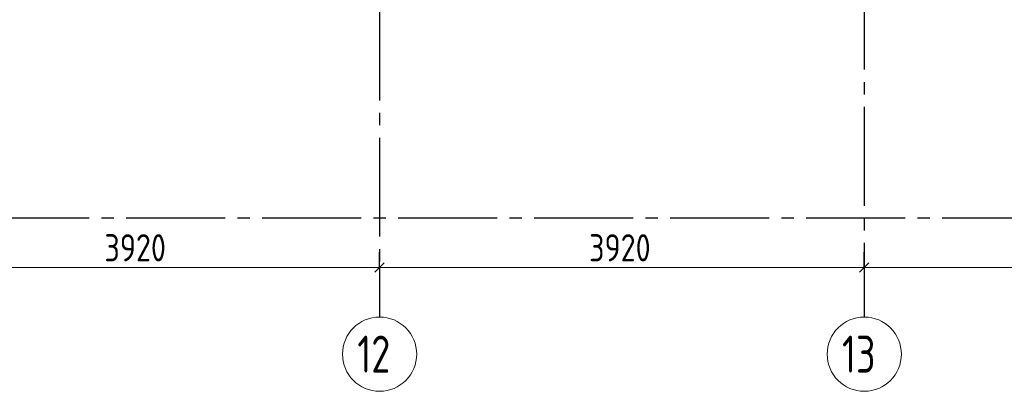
# Model space of a CAD drawing. Header units: millimetres. Extents: x 0 to 43617, y 0 to 29700.
# Tile 3 of 16: x 7199 to 15162, y 14850 to 17854. Entities that reach past the tile are written whole.
import ezdxf

# ---------------------------------------------------------------- set-up
doc = ezdxf.new("R2010")
doc.units = ezdxf.units.MM
doc.linetypes.add('______5', pattern=[1100, 800, -100, 100, -100])
doc.layers.add('Standard', color=7, linetype='Continuous', lineweight=25)
doc.layers.add('Оси', color=40, linetype='______5', lineweight=18)
doc.styles.add('GOST 2.304-81', font='txt')
doc.styles.add('ISOCPEUR', font='txt')

msp = doc.modelspace()

# ---------------------------------------------------------------- linework, layer by layer
at = {"layer": 'Standard', "color": 251, "linetype": 'Continuous', "lineweight": -3, "true_color": 0x656565, "transparency": 33554687}
for p, q in [((10110, 15850), (10110, 15975)), ((14030, 15850), (14030, 15975)), ((10110, 15850), (10110, 15725)), ((10110, 15850), (10110, 15850)), ((14030, 15850), (14030, 15725)), ((14030, 15850), (14030, 15850))]:
    msp.add_line(p, q, dxfattribs=at)
at = {"layer": 'Standard', "color": 7, "linetype": 'Continuous', "lineweight": 13, "transparency": 33554687}
for p, q in [((6190, 15850), (10110, 15850)), ((10110, 15850), (14030, 15850)), ((14030, 15850), (17330, 15850))]:
    msp.add_line(p, q, dxfattribs=at)
at = {"layer": 'Standard', "color": 7, "linetype": 'Continuous', "lineweight": 25, "transparency": 33554687}
for p, q in [((10072.5, 15812.5), (10147.5, 15887.5)), ((13992.5, 15812.5), (14067.5, 15887.5))]:
    msp.add_line(p, q, dxfattribs=at)
at = {"layer": 'Оси', "color": 8, "linetype": '______5', "lineweight": -3, "transparency": 33554687}
for p, q in [((14030, 25950), (14030, 15450)), ((10110, 25700), (10110, 15450)), ((35260, 16250), (3600, 16250))]:
    msp.add_line(p, q, dxfattribs=at)
at = {"layer": 'Оси', "color": 7, "linetype": 'Continuous', "lineweight": 13, "transparency": 33554687}
for centre in [(10110, 15150), (14030, 15150)]:
    msp.add_circle(centre, 300, dxfattribs=at)

# ---------------------------------------------------------------- texts
at = {"layer": 'Standard', "color": 7, "linetype": 'Continuous', "lineweight": 25, "transparency": 33554687, "char_height": 220, "attachment_point": 7, "style": 'GOST 2.304-81'}
for insert, width in [((7884.2, 15900), 657.046), ((11804.2, 15900), 657.052)]:
    msp.add_mtext('3920', dxfattribs=dict(at, insert=insert, width=width))
at = {"layer": 'Оси', "color": 7, "linetype": 'Continuous', "lineweight": 25, "transparency": 33554687, "char_height": 300, "width": 472.289, "attachment_point": 7, "style": 'ISOCPEUR'}
for s, insert in [('\\W0.75;12', (9930, 15000)), ('\\W0.75;13', (13850, 15000))]:
    msp.add_mtext(s, dxfattribs=dict(at, insert=insert))

doc.saveas('drawing.dxf')
